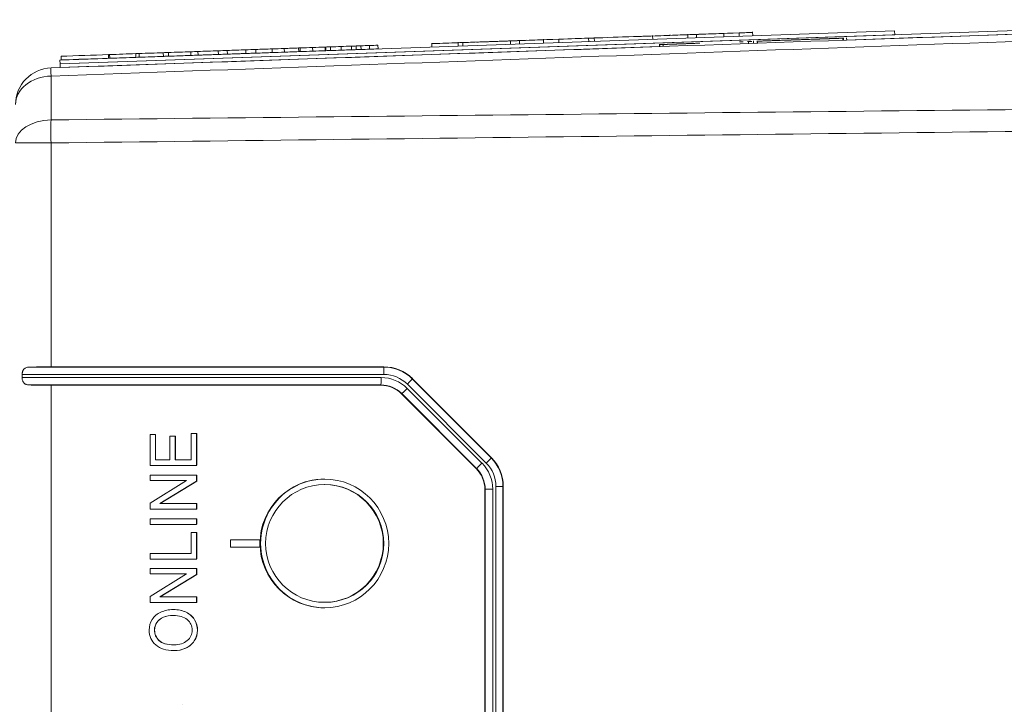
# Model space of a CAD drawing. Header units: millimetres. Extents: x 4 to 836, y 5 to 589.
# Tile 34 of 96: x 467 to 494, y 209 to 228. Entities that reach past the tile are written whole.
import ezdxf

# ---------------------------------------------------------------- set-up
doc = ezdxf.new("R2010")
doc.units = ezdxf.units.MM
doc.layers.add('1', color=7, linetype='Continuous', true_color=0xffffff)
doc.styles.add('ideas_simplex', font='simplex.shx')
doc.dimstyles.get("Standard").update_dxf_attribs({"dimtxt": 0.18, "dimasz": 0.18, "dimexe": 0.18, "dimexo": 0.0625, "dimgap": 0.09, "dimtad": 0, "dimtih": 1, "dimtoh": 1, "dimdec": 4, "dimzin": 0, "dimdsep": 46, "dimtxsty": 'Standard', "dimcen": 0.09, "dimadec": 0, "dimazin": 0, "dimtfac": 1, "dimtdec": 4, "dimtofl": 0, "dimtmove": 0, "dimatfit": 3, "dimfxl": 1, "dimtolj": 1, "dimtzin": 0, "dimarcsym": 0})

# ---------------------------------------------------------------- blocks, each defined once
blk = doc.blocks.new('_U12')
at = {"layer": '1', "color": 87, "lineweight": 25}
for p, q in [((475.824181, 252.235776), (474.324181, 252.235776)), ((474.324181, 252.235776), (474.324181, 246.610776)), ((491.499181, 252.235776), (489.999181, 252.235776)), ((491.499181, 246.610776), (491.499181, 252.235776)), ((474.324181, 246.610776), (475.824181, 246.610776)), ((489.999181, 246.610776), (491.499181, 246.610776))]:
    blk.add_line(p, q, dxfattribs=at)
at = {"layer": '1', "color": 152, "lineweight": 13}
for p, q in [((460.261681, 211.505238), (460.261681, 247.110776)), ((505.561681, 229.633818), (505.561681, 247.110776))]:
    blk.add_line(p, q, dxfattribs=at)
at = {"layer": '1', "color": 27, "lineweight": 13}
blk.add_line((505.561681, 245.110776), (460.261681, 245.110776), dxfattribs=at)
at = {"layer": '1', "color": 27, "lineweight": 18}
for points in [[(460.261681, 245.110776), (463.261679, 245.639757), (463.261683, 244.581795)], [(505.561681, 245.110776), (502.561683, 244.581795), (502.561679, 245.639757)]]:
    blk.add_solid(points, dxfattribs=at)
at = {"layer": '1', "color": 87, "linetype": 'Continuous', "lineweight": 25, "char_height": 3, "attachment_point": 7, "line_spacing_factor": 1.204819, "style": 'ideas_simplex'}
for s, insert in [('\\W1.2097;45,3', (477.280681, 254.370776)), ('\\W1.1692;1.783', (475.795681, 247.058276))]:
    blk.add_mtext(s, dxfattribs=dict(at, insert=insert))

msp = doc.modelspace()

# ---------------------------------------------------------------- linework, layer by layer
at = {"layer": '1', "color": 7, "linetype": 'Continuous', "lineweight": 18}
for p, q in [((491.156, 227.255), (468.47, 226.462)), ((491.159, 227.155), (491.156, 227.255)), ((491.159, 227.155), (468.473, 226.362)), ((487.183, 226.97), (487.183, 226.98)), ((487.319, 226.985), (487.322, 226.92)), ((487.424, 226.988), (487.427, 226.924)), ((488.778, 227.036), (488.778, 227.036)), ((489.749, 227.005), (489.746, 227.069)), ((489.769, 227.005), (489.767, 227.07)), ((489.854, 227.008), (489.852, 227.073)), ((484.766, 226.896), (484.768, 226.831)), ((484.77, 226.896), (484.772, 226.831)), ((484.861, 226.899), (484.863, 226.834)), ((484.881, 226.9), (484.881, 226.9)), ((468.473, 226.362), (468.47, 226.462)), ((472.184, 215.181), (470.918, 215.181)), ((470.918, 215.181), (470.918, 215.033)), ((472.184, 215.181), (472.187, 215.181)), ((472.184, 215.023), (472.184, 215.181)), ((472.187, 215.023), (472.187, 215.181)), ((470.918, 215.033), (471.912, 215.033)), ((471.912, 215.033), (470.918, 214.42)), ((471.189, 214.41), (472.184, 215.023)), ((471.193, 214.41), (472.187, 215.023)), ((472.184, 215.023), (472.187, 215.023)), ((470.918, 214.42), (470.918, 214.262)), ((472.184, 214.41), (471.189, 214.41)), ((472.184, 214.41), (472.187, 214.41)), ((472.184, 214.262), (472.184, 214.41)), ((472.187, 214.262), (472.187, 214.41)), ((470.918, 214.262), (472.184, 214.262)), ((472.184, 214.262), (472.187, 214.262)), ((473.904, 213.426), (473.105, 213.426)), ((473.105, 213.426), (473.105, 213.226)), ((473.904, 213.426), (473.908, 213.426)), ((473.904, 213.226), (473.904, 213.426)), ((473.908, 213.226), (473.908, 213.426)), ((471.665, 213.052), (471.668, 213.052)), ((473.105, 213.226), (473.904, 213.226)), ((473.904, 213.226), (473.908, 213.226)), ((472.184, 212.898), (472.184, 212.906)), ((472.184, 212.898), (472.187, 212.898)), ((470.918, 212.645), (472.184, 212.645)), ((470.918, 212.497), (470.918, 212.645)), ((471.912, 212.497), (470.918, 212.497)), ((470.918, 211.884), (471.911, 212.496)), ((472.184, 212.645), (472.187, 212.645)), ((472.184, 212.645), (472.184, 212.486)), ((472.187, 212.645), (472.187, 212.486)), ((472.184, 212.486), (471.189, 211.873)), ((472.187, 212.486), (471.193, 211.873)), ((472.184, 212.486), (472.187, 212.486)), ((470.918, 211.725), (470.918, 211.884)), ((470.918, 211.725), (470.922, 211.725)), ((472.184, 211.725), (470.918, 211.725)), ((471.189, 211.873), (472.184, 211.873)), ((472.184, 211.873), (472.187, 211.873)), ((472.184, 211.873), (472.184, 211.725)), ((472.184, 211.725), (472.187, 211.725)), ((472.184, 211.725), (472.187, 211.725)), ((472.187, 211.873), (472.187, 211.725)), ((471.556, 211.528), (471.552, 211.528)), ((471.103, 211.18), (471.107, 211.18)), ((472.119, 210.676), (472.122, 210.676)), ((471.567, 210.412), (471.571, 210.412)), ((471.814, 208.953), (471.81, 208.953))]:
    msp.add_line(p, q, dxfattribs=at)
at = {"layer": '1', "color": 18, "linetype": 'Continuous', "lineweight": 18}
for p, q in [((498.958, 227.426), (468.477, 226.362)), ((498.962, 227.326), (489.854, 227.008)), ((484.768, 226.831), (468.48, 226.262)), ((468.477, 226.362), (468.48, 226.262))]:
    msp.add_line(p, q, dxfattribs=at)
at = {"layer": '1', "color": 5, "linetype": 'Continuous', "lineweight": 18}
for p, q in [((487.3, 227.12), (487.296, 227.228)), ((479.292, 226.948), (479.296, 226.84)), ((480.72, 226.89), (480.716, 226.998)), ((481.616, 226.922), (481.613, 227.029)), ((482.028, 227.031), (482.031, 226.936)), ((482.838, 227.072), (482.842, 226.964)), ((482.997, 226.97), (482.993, 227.078)), ((484.584, 227.025), (484.58, 227.133)), ((485.049, 227.149), (485.049, 227.137)), ((485.536, 227.058), (485.532, 227.166)), ((485.621, 227.169), (485.621, 227.157)), ((485.768, 227.162), (485.771, 227.067)), ((486.515, 227.093), (486.511, 227.2)), ((478.577, 226.923), (478.58, 226.815))]:
    msp.add_line(p, q, dxfattribs=at)
at = {"layer": '1', "color": 5, "linetype": 'Continuous', "lineweight": 13}
for p, q in [((480.965, 226.899), (480.962, 226.994)), ((486.928, 227.203), (486.932, 227.107)), ((479.42, 226.94), (479.423, 226.845))]:
    msp.add_line(p, q, dxfattribs=at)
at = {"layer": '1', "color": 163, "linetype": 'Continuous', "lineweight": 18}
for p, q in [((472.028, 226.591), (472.025, 226.691)), ((472.223, 226.598), (472.22, 226.698)), ((472.775, 226.617), (472.772, 226.717)), ((473.023, 226.626), (473.019, 226.726)), ((473.521, 226.643), (473.518, 226.743)), ((473.797, 226.653), (473.794, 226.753)), ((474.242, 226.669), (474.238, 226.769)), ((474.569, 226.68), (474.566, 226.78)), ((474.961, 226.694), (474.957, 226.794)), ((475.003, 226.695), (474.999, 226.795)), ((475.341, 226.707), (475.338, 226.807)), ((475.68, 226.719), (475.676, 226.819)), ((475.7, 226.72), (475.696, 226.819)), ((475.828, 226.724), (475.824, 226.824)), ((476.113, 226.734), (476.11, 226.834)), ((476.398, 226.744), (476.395, 226.844)), ((476.525, 226.748), (476.522, 226.848)), ((476.653, 226.753), (476.649, 226.853)), ((476.885, 226.761), (476.882, 226.861)), ((477.117, 226.769), (477.114, 226.869)), ((468.504, 226.468), (468.5, 226.568)), ((469.789, 226.513), (469.786, 226.613)), ((469.824, 226.514), (469.821, 226.614)), ((470.536, 226.539), (470.532, 226.639)), ((470.624, 226.542), (470.62, 226.642)), ((471.282, 226.565), (471.279, 226.665)), ((471.423, 226.57), (471.42, 226.67))]:
    msp.add_line(p, q, dxfattribs=at)
at = {"layer": '1', "color": 252, "linetype": 'Continuous', "lineweight": 13}
for p, q in [((468.227, 226.031), (468.227, 224.839)), ((467.262, 224.211), (468.227, 224.211)), ((468.227, 224.211), (468.227, 218.126)), ((467.625, 218.119), (477.27, 218.119)), ((477.27, 218.119), (477.273, 218.126)), ((477.277, 217.919), (467.441, 217.919)), ((467.441, 217.833), (477.2, 217.833)), ((477.193, 217.634), (467.625, 217.634)), ((468.227, 217.626), (468.227, 183.026)), ((477.19, 217.626), (477.193, 217.634)), ((480.057, 215.511), (477.913, 217.656)), ((478.05, 217.804), (478.047, 217.797)), ((478.047, 217.797), (480.191, 215.652)), ((477.759, 217.399), (477.756, 217.392)), ((479.793, 215.364), (477.759, 217.399)), ((477.907, 217.54), (479.941, 215.505)), ((480.191, 215.652), (480.198, 215.655)), ((479.786, 215.361), (479.793, 215.364)), ((480.027, 214.798), (480.02, 214.795)), ((480.027, 214.798), (480.234, 214.798)), ((480.027, 185.855), (480.027, 214.798)), ((480.234, 214.798), (480.234, 185.855)), ((480.512, 214.876), (480.32, 214.876)), ((480.32, 185.777), (480.32, 214.876)), ((480.52, 214.879), (480.512, 214.876)), ((480.512, 214.876), (480.512, 185.777))]:
    msp.add_line(p, q, dxfattribs=at)
at = {"layer": '1', "color": 252, "linetype": 'Continuous', "lineweight": 18}
for p, q in [((468.227, 218.126), (477.273, 218.126)), ((467.441, 217.919), (467.441, 217.833)), ((477.19, 217.626), (468.227, 217.626)), ((478.05, 217.804), (480.198, 215.655)), ((479.786, 215.361), (477.756, 217.392)), ((480.02, 185.858), (480.02, 214.795)), ((480.52, 214.879), (480.52, 185.774))]:
    msp.add_line(p, q, dxfattribs=at)
at = {"layer": '1', "color": 7, "linetype": 'Continuous', "lineweight": 13}
for p, q in [((471.455, 216.244), (471.458, 216.244)), ((471.897, 211.456), (471.9, 211.456)), ((471.282, 211.321), (471.285, 211.321)), ((472.127, 211.254), (472.131, 211.254)), ((471.162, 210.689), (471.166, 210.689)), ((471.883, 210.479), (471.887, 210.479))]:
    msp.add_line(p, q, dxfattribs=at)
at = {"layer": '1', "color": 30, "linetype": 'Continuous', "lineweight": 18}
for p, q in [((475.674, 214.926), (475.66, 214.926)), ((475.66, 211.726), (475.674, 211.726))]:
    msp.add_line(p, q, dxfattribs=at)
at = {"layer": '1', "color": 252, "linetype": 'Continuous', "lineweight": 18}
msp.add_arc((468.262, 225.254), 1, 92, 180, dxfattribs=at)
at = {"layer": '1', "color": 252, "linetype": 'Continuous', "lineweight": 13}
for centre, major_axis, ratio, start_param, end_param in [((468.262, 225.254), (0.035, -0.999), 0.012336, 3.141593, 3.820718), ((468.262, 225.254), (-1, 0), 0.777852, 4.747296, 6.283185), ((468.262, 224.211), (-1, 0), 0.628448, 4.747296, 6.283185), ((468.262, 224.211), (0.012, -1), 0.034897, 4.032833, 4.711958), ((477.27, 217.919), (0, -0.2), 0.034899, 1.570796, 3.106665), ((477.268, 217.019), (0.806, 0.751), 0.998678, 0.034822, 0.819663), ((477.275, 217.019), (0.638, 0.637), 0.998277, 0.000215, 0.785056), ((477.193, 217.833), (0, 0.2), 0.034899, 3.176521, 4.712389), ((477.194, 216.833), (0.2, -0.775), 0.998415, 2.103857, 2.889412), ((477.201, 216.833), (0.303, -0.954), 0.998763, 2.04841, 2.833965), ((477.906, 217.656), (-0.141, -0.141), 0.024678, 1.595484, 3.106673), ((477.9, 217.54), (0.141, 0.141), 0.024678, 3.17651, 4.737077), ((479.934, 215.505), (0.141, 0.141), 0.024678, 3.17651, 4.737077), ((479.235, 214.798), (0, 1), 0.999286, 4.712389, 5.497839), ((480.05, 215.511), (-0.141, -0.141), 0.024678, 1.595484, 3.106673), ((479.418, 214.875), (0.87, 0.236), 0.998004, 6.019031, 6.802759), ((479.411, 214.875), (1.066, 0.277), 0.998491, 6.029837, 6.813565), ((479.228, 214.798), (0.065, 0.797), 0.999224, 4.793993, 5.579443)]:
    msp.add_ellipse(centre, major_axis=major_axis, ratio=ratio, start_param=start_param, end_param=end_param, dxfattribs=at)
at = {"layer": '1', "color": 252, "linetype": 'Continuous', "lineweight": 18}
for centre, major_axis, ratio, start_param, end_param in [((468.262, 218.091), (1, -0.001), 0.034921, 1.605746, 2.260398), ((477.271, 217.026), (0.779, 0.779), 0.998277, 0.000215, 0.785056), ((468.262, 217.661), (1, 0.001), 0.034921, 4.022787, 4.67744), ((477.191, 216.826), (0.243, -0.763), 0.998763, 2.04841, 2.833965), ((479.418, 214.878), (1.064, 0.288), 0.998004, 6.019031, 6.802759), ((479.221, 214.795), (0, 0.8), 0.999286, 4.712389, 5.497839), ((475.674, 213.326), (0, 1.75), 0.999391, 0, 3.141593)]:
    msp.add_ellipse(centre, major_axis=major_axis, ratio=ratio, start_param=start_param, end_param=end_param, dxfattribs=at)
msp.add_ellipse((475.657, 213.326), major_axis=(0, -1.75), ratio=0.999391, dxfattribs=at)
at = {"layer": '1', "color": 30, "linetype": 'Continuous', "lineweight": 18}
msp.add_ellipse((475.66, 213.326), major_axis=(0, 1.6), ratio=0.999391, dxfattribs=at)
msp.add_ellipse((475.674, 213.326), major_axis=(0, 1.6), ratio=0.999391, start_param=3.141647, end_param=6.283142, dxfattribs=at)
at = {"layer": '1', "color": 252, "linetype": 'Continuous', "lineweight": 18}
msp.add_open_spline([(468.227, 226.253), (478.472, 226.611), (488.717, 226.969), (498.962, 227.326)], degree=3, dxfattribs=at)
at = {"layer": '1', "color": 252, "linetype": 'Continuous', "lineweight": 13}
for points in [[(498.962, 227.134), (488.717, 226.768), (478.472, 226.4), (468.227, 226.031)], [(468.227, 224.839), (478.472, 224.952), (488.717, 225.06), (498.962, 225.165)], [(498.962, 224.576), (488.717, 224.459), (478.472, 224.338), (468.227, 224.211)]]:
    msp.add_open_spline(points, degree=3, dxfattribs=at)
at = {"layer": '1', "color": 5, "linetype": 'Continuous', "lineweight": 18}
for points, knots in [([(480.716, 226.986), (480.716, 226.986), (480.699, 226.985), (480.667, 226.984), (480.32, 226.972), (479.973, 226.96), (479.626, 226.948), (479.56, 226.945), (479.486, 226.943), (479.42, 226.94)], [0, 0, 0, 0, 0.062897, 0.062897, 0.062897, 0.871343, 0.871343, 0.871343, 1, 1, 1, 1]), ([(480.664, 226.984), (480.676, 226.984), (480.692, 226.985), (480.711, 226.985), (481.274, 227.005), (481.287, 227.006), (480.53, 226.979), (480.219, 226.968), (479.849, 226.955), (479.831, 226.955), (479.811, 226.954), (479.79, 226.953)], [0, 0, 0, 0, 0.019557, 0.019557, 0.019557, 0.495743, 0.495743, 0.971736, 0.971736, 0.971736, 1, 1, 1, 1]), ([(482.028, 227.031), (481.597, 227.016), (481.167, 227.001), (480.737, 226.986), (480.645, 226.983), (480.632, 226.983), (480.706, 226.985), (480.745, 226.987), (480.784, 226.988), (480.823, 226.989), (480.873, 226.991), (480.927, 226.993), (480.987, 226.995)], [0, 0, 0, 0, 0.709143, 0.709143, 0.709143, 0.830335, 0.830335, 0.830335, 0.910543, 0.910543, 0.910543, 1, 1, 1, 1]), ([(480.962, 226.994), (480.887, 226.992), (480.818, 226.989), (480.758, 226.987), (480.739, 226.986), (480.721, 226.986), (480.703, 226.985)], [0, 0, 0, 0, 0.746399, 0.746399, 0.746399, 1, 1, 1, 1]), ([(482.993, 227.065), (482.994, 227.065), (482.934, 227.063), (482.592, 227.051), (482.386, 227.044), (482.028, 227.031)], [0, 0, 0, 0, 0.349165, 0.349165, 1, 1, 1, 1]), ([(484.581, 227.121), (484.581, 227.121), (484.517, 227.118), (484.39, 227.114), (484.34, 227.112), (484.289, 227.11), (484.238, 227.109), (483.803, 227.093), (483.475, 227.082), (482.775, 227.058), (482.777, 227.058), (482.986, 227.065)], [0, 0, 0, 0, 0.135192, 0.135192, 0.135192, 0.20655, 0.20655, 0.20655, 0.657027, 0.657027, 1, 1, 1, 1]), ([(485.532, 227.154), (485.531, 227.154), (485.487, 227.152), (485.216, 227.143), (485.045, 227.137), (484.799, 227.128), (484.403, 227.114), (484.007, 227.101), (483.61, 227.087), (483.57, 227.085), (483.549, 227.085), (483.549, 227.085)], [0, 0, 0, 0, 0.123947, 0.123947, 0.380101, 0.380101, 0.380101, 0.951796, 0.951796, 0.951796, 1, 1, 1, 1]), ([(486.928, 227.203), (486.509, 227.188), (486.091, 227.173), (485.672, 227.159), (485.605, 227.156), (485.605, 227.156), (485.671, 227.159), (485.708, 227.16), (485.746, 227.161), (485.784, 227.163), (485.85, 227.165), (485.924, 227.167), (485.99, 227.17)], [0, 0, 0, 0, 0.737359, 0.737359, 0.737359, 0.835462, 0.835462, 0.835462, 0.901998, 0.901998, 0.901998, 1, 1, 1, 1]), ([(486.511, 227.188), (486.51, 227.188), (486.464, 227.186), (486.193, 227.177), (486.031, 227.171), (485.768, 227.162)], [0, 0, 0, 0, 0.327646, 0.327646, 1, 1, 1, 1]), ([(487.297, 227.215), (487.297, 227.215), (487.28, 227.215), (487.247, 227.214), (487.21, 227.212), (487.172, 227.211), (487.135, 227.21), (487.069, 227.207), (486.995, 227.205), (486.928, 227.203)], [0, 0, 0, 0, 0.227884, 0.227884, 0.227884, 0.539989, 0.539989, 0.539989, 1, 1, 1, 1]), ([(479.292, 226.936), (479.071, 226.928), (478.849, 226.92), (478.627, 226.913), (478.594, 226.912), (478.578, 226.911), (478.577, 226.911)], [0, 0, 0, 0, 0.88968, 0.88968, 0.88968, 1, 1, 1, 1]), ([(479.42, 226.94), (479.394, 226.939), (479.368, 226.939), (479.342, 226.938), (479.308, 226.936), (479.291, 226.936), (479.292, 226.936)], [0, 0, 0, 0, 0.472253, 0.472253, 0.472253, 1, 1, 1, 1])]:
    msp.add_open_spline(points, degree=3, knots=knots, dxfattribs=at)
for points in [[(481.613, 227.017), (481.612, 227.017), (481.392, 227.009), (480.962, 226.994)], [(485.078, 227.138), (485.049, 227.137), (485.021, 227.136), (484.992, 227.135)], [(485.768, 227.162), (485.689, 227.159), (485.611, 227.157), (485.532, 227.154)]]:
    msp.add_open_spline(points, degree=3, dxfattribs=at)
at = {"layer": '1', "color": 7, "linetype": 'Continuous', "lineweight": 18}
for points, degree in [([(487.041, 226.965), (487.029, 226.964), (487.017, 226.964), (487.005, 226.964), (486.993, 226.963), (486.981, 226.963), (486.969, 226.962), (486.957, 226.962), (486.945, 226.961)], 8), ([(487.185, 226.915), (487.184, 226.942), (487.183, 226.97)], 2), ([(487.424, 226.978), (487.426, 226.924)], 1), ([(488.479, 227.015), (488.461, 227.014), (488.442, 227.014), (488.423, 227.013), (488.404, 227.012), (488.385, 227.012), (488.365, 227.011), (488.345, 227.01), (488.325, 227.01)], 8), ([(489.192, 227.04), (489.519, 227.051), (489.7, 227.058), (489.746, 227.059)], 3), ([(489.258, 227.042), (489.576, 227.053), (489.706, 227.058), (489.745, 227.059)], 3), ([(484.863, 226.889), (484.864, 226.861), (484.865, 226.834)], 2), ([(472.184, 215.455), (472.187, 215.455)], 1), ([(472.184, 215.444), (472.184, 215.444), (472.184, 215.448), (472.184, 215.455)], 3), ([(472.187, 215.444), (472.184, 215.444)], 1), ([(470.918, 213.991), (470.918, 213.991), (471.318, 213.991), (471.668, 213.991)], 3), ([(472.184, 213.849), (472.187, 213.849)], 1), ([(472.184, 213.849), (472.184, 213.842), (472.184, 213.837), (472.184, 213.837)], 3), ([(472.121, 213.627), (472.118, 213.627)], 1), ([(472.184, 212.906), (472.187, 212.906)], 1), ([(472.187, 212.898), (472.184, 212.898)], 1), ([(470.979, 211.262), (471.035, 211.349), (471.113, 211.415), (471.213, 211.46)], 3), ([(471.557, 211.528), (471.685, 211.528), (471.8, 211.504), (471.9, 211.456)], 3), ([(471.897, 211.456), (471.998, 211.409), (472.075, 211.341), (472.127, 211.254)], 3), ([(471.9, 211.456), (472.002, 211.409), (472.078, 211.341), (472.131, 211.254)], 3), ([(471.282, 211.321), (471.205, 211.289), (471.145, 211.242), (471.103, 211.18)], 3), ([(471.285, 211.321), (471.208, 211.289), (471.149, 211.242), (471.107, 211.18)], 3), ([(471.555, 211.369), (471.452, 211.369), (471.362, 211.353), (471.285, 211.321)], 3), ([(471.162, 210.689), (471.243, 210.611), (471.379, 210.571), (471.57, 210.571)], 3), ([(471.166, 210.689), (471.247, 210.611), (471.383, 210.571), (471.573, 210.571)], 3), ([(471.57, 210.571), (471.722, 210.571), (471.842, 210.609), (471.93, 210.685)], 3), ([(472.119, 210.676), (472.061, 210.589), (471.983, 210.524), (471.883, 210.479)], 3), ([(472.122, 210.676), (472.065, 210.589), (471.986, 210.524), (471.887, 210.479)], 3), ([(471.567, 210.412), (471.357, 210.412), (471.193, 210.464), (471.074, 210.568)], 3), ([(471.883, 210.479), (471.784, 210.434), (471.678, 210.412), (471.567, 210.412)], 3), ([(471.887, 210.479), (471.787, 210.434), (471.682, 210.412), (471.571, 210.412)], 3)]:
    msp.add_open_spline(points, degree=degree, dxfattribs=at)
for points, degree, knots in [([(487.183, 226.97), (487.183, 226.97), (487.183, 226.97), (487.183, 226.97), (487.183, 226.97), (487.183, 226.97), (487.179, 226.97), (487.17, 226.969), (487.161, 226.969), (487.158, 226.969)], 6, [0, 0, 0, 0, 0, 0, 0, 0.274334, 0.555513, 0.836692, 1, 1, 1, 1, 1, 1, 1]), ([(487.272, 226.973), (487.271, 226.973), (487.26, 226.972), (487.249, 226.972), (487.238, 226.972), (487.226, 226.971), (487.215, 226.971), (487.204, 226.971), (487.193, 226.97), (487.183, 226.97)], 8, [0, 0, 0, 0, 0, 0, 0, 0, 0, 0.104988, 1, 1, 1, 1, 1, 1, 1, 1, 1]), ([(487.425, 226.978), (487.425, 226.978), (487.424, 226.978), (487.424, 226.978), (487.424, 226.978), (487.424, 226.978), (487.424, 226.978), (487.424, 226.978), (487.436, 226.979), (487.445, 226.979)], 5, [0, 0, 0, 0, 0, 0, 0.113758, 0.335318, 0.556879, 0.778439, 1, 1, 1, 1, 1, 1]), ([(489.747, 227.059), (489.747, 227.059), (489.746, 227.059), (489.746, 227.059), (489.745, 227.059), (489.742, 227.059), (489.723, 227.058), (489.669, 227.057), (489.553, 227.053), (489.406, 227.047), (489.249, 227.042), (489.07, 227.036), (488.883, 227.029), (488.662, 227.021), (488.314, 227.009), (488.016, 226.999), (487.785, 226.991), (487.613, 226.985), (487.514, 226.981), (487.443, 226.979), (487.429, 226.978), (487.426, 226.978), (487.425, 226.978), (487.425, 226.978), (487.425, 226.978)], 6, [0, 0, 0, 0, 0, 0, 0, 0.053394, 0.106788, 0.160182, 0.213576, 0.26697, 0.320364, 0.373758, 0.427151, 0.480545, 0.533939, 0.587333, 0.640727, 0.694121, 0.747515, 0.800909, 0.854303, 0.907697, 0.961091, 1, 1, 1, 1, 1, 1, 1]), ([(489.749, 227.059), (489.747, 227.059), (489.741, 227.059), (489.726, 227.059), (489.69, 227.057), (489.622, 227.055), (489.519, 227.051), (489.421, 227.048), (489.308, 227.044), (489.19, 227.04), (489.103, 227.037), (489.065, 227.035)], 8, [0, 0, 0, 0, 0, 0, 0, 0, 0, 0.183305, 0.487815, 0.792324, 1, 1, 1, 1, 1, 1, 1, 1, 1]), ([(489.627, 227.055), (489.594, 227.054), (489.526, 227.052), (489.432, 227.048), (489.31, 227.044), (489.165, 227.039), (489.103, 227.037)], 5, [0, 0, 0, 0, 0, 0, 0.591172, 1, 1, 1, 1, 1, 1]), ([(485.861, 226.924), (485.84, 226.923), (485.744, 226.92), (485.586, 226.914), (485.396, 226.907), (485.231, 226.902), (485.169, 226.899), (485.021, 226.894), (484.882, 226.889), (484.81, 226.887), (484.781, 226.886), (484.772, 226.886), (484.77, 226.886), (484.77, 226.886)], 8, [0, 0, 0, 0, 0, 0, 0, 0, 0, 0.054864, 0.264193, 0.473522, 0.68285, 0.892179, 1, 1, 1, 1, 1, 1, 1, 1, 1]), ([(471.012, 216.288), (470.969, 216.288), (470.918, 216.288), (470.918, 216.288), (470.918, 216.288), (470.918, 215.444), (470.918, 215.444), (470.918, 215.444), (472.184, 215.444), (472.184, 215.444)], 3, [0, 0, 0, 0, 0.226408, 0.226408, 0.226408, 0.613204, 0.613204, 0.613204, 1, 1, 1, 1]), ([(471.607, 215.598), (471.607, 215.598), (471.607, 215.598), (471.607, 215.598), (471.607, 215.598), (471.607, 216.244), (471.607, 216.244), (471.607, 216.244), (471.606, 216.244), (471.604, 216.244)], 3, [0, 0, 0, 0, 0.014151, 0.014151, 0.014151, 0.919794, 0.919794, 0.919794, 1, 1, 1, 1]), ([(472.118, 216.315), (472.078, 216.315), (472.034, 216.315), (472.034, 216.315), (472.034, 216.315), (472.034, 215.598), (472.034, 215.598), (472.034, 215.598), (471.965, 215.598), (471.882, 215.598)], 3, [0, 0, 0, 0, 0.277711, 0.277711, 0.277711, 0.793033, 0.793033, 0.793033, 1, 1, 1, 1]), ([(472.187, 215.455), (472.187, 215.553), (472.187, 216.315), (472.187, 216.315), (472.187, 216.315), (472.155, 216.315), (472.121, 216.315)], 3, [0, 0, 0, 0, 0.669778, 0.669778, 0.669778, 1, 1, 1, 1]), ([(472.184, 213.837), (472.184, 213.837), (470.918, 213.837), (470.918, 213.837), (470.918, 213.837), (470.918, 213.991), (470.918, 213.991)], 3, [0, 0, 0, 0, 0.5, 0.5, 0.5, 1, 1, 1, 1]), ([(472.183, 213.991), (472.186, 213.991), (472.187, 213.991), (472.187, 213.991), (472.187, 213.991), (472.187, 213.886), (472.187, 213.849)], 3, [0, 0, 0, 0, 0.039756, 0.039756, 0.039756, 1, 1, 1, 1]), ([(472.118, 213.627), (472.078, 213.627), (472.034, 213.627), (472.034, 213.627), (472.034, 213.627), (472.034, 213.052), (472.034, 213.052)], 3, [0, 0, 0, 0, 0.350208, 0.350208, 0.350208, 1, 1, 1, 1]), ([(472.187, 212.906), (472.187, 212.989), (472.187, 213.627), (472.187, 213.627), (472.187, 213.627), (472.155, 213.627), (472.121, 213.627)], 3, [0, 0, 0, 0, 0.6698, 0.6698, 0.6698, 1, 1, 1, 1]), ([(472.034, 213.052), (472.034, 213.052), (470.918, 213.052), (470.918, 213.052), (470.918, 213.052), (470.918, 212.898), (470.918, 212.898), (470.918, 212.898), (472.184, 212.898), (472.184, 212.898)], 3, [0, 0, 0, 0, 0.333333, 0.333333, 0.333333, 0.666667, 0.666667, 0.666667, 1, 1, 1, 1]), ([(471.213, 211.46), (471.313, 211.505), (471.426, 211.528), (471.552, 211.528), (471.681, 211.528), (471.796, 211.504), (471.897, 211.456)], 3, [0, 0, 0, 0, 0.5, 0.5, 0.5, 1, 1, 1, 1]), ([(471.074, 210.568), (470.955, 210.672), (470.896, 210.806), (470.896, 210.971), (470.896, 211.079), (470.924, 211.176), (470.979, 211.262)], 3, [0, 0, 0, 0, 0.5, 0.5, 0.5, 1, 1, 1, 1]), ([(471.103, 211.18), (471.061, 211.118), (471.04, 211.049), (471.04, 210.972), (471.04, 210.862), (471.08, 210.768), (471.162, 210.689)], 3, [0, 0, 0, 0, 0.5, 0.5, 0.5, 1, 1, 1, 1]), ([(471.107, 211.18), (471.064, 211.118), (471.043, 211.049), (471.043, 210.972), (471.043, 210.862), (471.084, 210.768), (471.166, 210.689)], 3, [0, 0, 0, 0, 0.5, 0.5, 0.5, 1, 1, 1, 1]), ([(471.929, 211.256), (471.84, 211.331), (471.714, 211.369), (471.551, 211.369), (471.449, 211.369), (471.359, 211.353), (471.282, 211.321)], 3, [0, 0, 0, 0, 0.5, 0.5, 0.5, 1, 1, 1, 1]), ([(471.93, 210.685), (472.018, 210.76), (472.062, 210.855), (472.062, 210.969), (472.062, 211.086), (472.018, 211.181), (471.929, 211.256)], 3, [0, 0, 0, 0, 0.5, 0.5, 0.5, 1, 1, 1, 1]), ([(472.127, 211.254), (472.179, 211.166), (472.205, 211.071), (472.205, 210.97), (472.205, 210.86), (472.176, 210.762), (472.119, 210.676)], 3, [0, 0, 0, 0, 0.5, 0.5, 0.5, 1, 1, 1, 1]), ([(472.131, 211.254), (472.183, 211.166), (472.209, 211.071), (472.209, 210.97), (472.209, 210.86), (472.18, 210.762), (472.122, 210.676)], 3, [0, 0, 0, 0, 0.5, 0.5, 0.5, 1, 1, 1, 1])]:
    msp.add_open_spline(points, degree=degree, knots=knots, dxfattribs=at)
at = {"layer": '1', "color": 163, "linetype": 'Continuous', "lineweight": 18}
for points in [[(472.025, 226.691), (471.823, 226.684), (471.622, 226.677), (471.42, 226.67)], [(472.22, 226.698), (472.155, 226.696), (472.09, 226.694), (472.025, 226.691)], [(472.772, 226.717), (472.588, 226.711), (472.404, 226.704), (472.22, 226.698)], [(473.019, 226.726), (472.937, 226.723), (472.854, 226.72), (472.772, 226.717)], [(473.518, 226.743), (473.352, 226.738), (473.185, 226.732), (473.019, 226.726)], [(473.794, 226.753), (473.702, 226.75), (473.61, 226.747), (473.518, 226.743)], [(474.238, 226.769), (474.09, 226.763), (473.942, 226.758), (473.794, 226.753)], [(474.566, 226.78), (474.457, 226.776), (474.348, 226.772), (474.238, 226.769)], [(474.957, 226.794), (474.827, 226.789), (474.696, 226.785), (474.566, 226.78)], [(474.961, 226.694), (474.83, 226.689), (474.7, 226.685), (474.569, 226.68)], [(474.999, 226.795), (474.985, 226.795), (474.971, 226.794), (474.957, 226.794)], [(475.003, 226.695), (474.989, 226.695), (474.975, 226.694), (474.961, 226.694)], [(475.338, 226.807), (475.225, 226.803), (475.112, 226.799), (474.999, 226.795)], [(475.341, 226.707), (475.228, 226.703), (475.116, 226.699), (475.003, 226.695)], [(475.676, 226.819), (475.563, 226.815), (475.45, 226.811), (475.338, 226.807)], [(475.68, 226.719), (475.567, 226.715), (475.454, 226.711), (475.341, 226.707)], [(475.696, 226.819), (475.689, 226.819), (475.683, 226.819), (475.676, 226.819)], [(475.7, 226.72), (475.693, 226.719), (475.686, 226.719), (475.68, 226.719)], [(475.824, 226.824), (475.781, 226.822), (475.739, 226.821), (475.696, 226.819)], [(475.828, 226.724), (475.785, 226.722), (475.742, 226.721), (475.7, 226.72)], [(476.11, 226.834), (476.015, 226.831), (475.919, 226.827), (475.824, 226.824)], [(476.113, 226.734), (476.018, 226.731), (475.923, 226.727), (475.828, 226.724)], [(476.395, 226.844), (476.3, 226.841), (476.205, 226.837), (476.11, 226.834)], [(476.398, 226.744), (476.303, 226.741), (476.208, 226.737), (476.113, 226.734)], [(476.522, 226.848), (476.479, 226.847), (476.437, 226.845), (476.395, 226.844)], [(476.525, 226.748), (476.483, 226.747), (476.441, 226.745), (476.398, 226.744)], [(476.649, 226.853), (476.607, 226.851), (476.564, 226.85), (476.522, 226.848)], [(476.653, 226.753), (476.61, 226.751), (476.568, 226.75), (476.525, 226.748)], [(476.882, 226.861), (476.804, 226.858), (476.727, 226.855), (476.649, 226.853)], [(476.885, 226.761), (476.808, 226.758), (476.73, 226.755), (476.653, 226.753)], [(477.114, 226.869), (477.036, 226.866), (476.959, 226.864), (476.882, 226.861)], [(477.117, 226.769), (477.04, 226.766), (476.963, 226.764), (476.885, 226.761)], [(469.786, 226.613), (469.357, 226.598), (468.929, 226.583), (468.5, 226.568)], [(469.789, 226.513), (469.361, 226.498), (468.932, 226.483), (468.504, 226.468)], [(469.821, 226.614), (469.809, 226.614), (469.798, 226.613), (469.786, 226.613)], [(469.824, 226.514), (469.813, 226.514), (469.801, 226.514), (469.789, 226.513)], [(470.532, 226.639), (470.295, 226.631), (470.058, 226.623), (469.821, 226.614)], [(470.536, 226.539), (470.299, 226.531), (470.062, 226.523), (469.824, 226.514)], [(470.62, 226.642), (470.591, 226.641), (470.562, 226.64), (470.532, 226.639)], [(470.624, 226.542), (470.595, 226.541), (470.565, 226.54), (470.536, 226.539)], [(471.279, 226.665), (471.059, 226.658), (470.84, 226.65), (470.62, 226.642)], [(471.282, 226.565), (471.063, 226.558), (470.843, 226.55), (470.624, 226.542)], [(471.42, 226.67), (471.373, 226.668), (471.326, 226.667), (471.279, 226.665)], [(471.423, 226.57), (471.376, 226.569), (471.329, 226.567), (471.282, 226.565)], [(472.028, 226.591), (471.827, 226.584), (471.625, 226.577), (471.423, 226.57)], [(472.223, 226.598), (472.158, 226.596), (472.093, 226.594), (472.028, 226.591)], [(472.775, 226.617), (472.591, 226.611), (472.407, 226.605), (472.223, 226.598)], [(473.023, 226.626), (472.94, 226.623), (472.858, 226.62), (472.775, 226.617)], [(473.521, 226.643), (473.355, 226.638), (473.189, 226.632), (473.023, 226.626)], [(473.797, 226.653), (473.705, 226.65), (473.613, 226.647), (473.521, 226.643)], [(474.242, 226.669), (474.094, 226.663), (473.945, 226.658), (473.797, 226.653)], [(474.569, 226.68), (474.46, 226.676), (474.351, 226.672), (474.242, 226.669)]]:
    msp.add_open_spline(points, degree=3, dxfattribs=at)
at = {"layer": '1', "color": 252, "linetype": 'Continuous', "lineweight": 18}
for points, knots in [([(467.441, 217.919), (467.441, 217.935), (467.443, 217.95), (467.447, 217.973), (467.448, 217.98), (467.452, 217.995), (467.454, 218.002), (467.459, 218.015), (467.462, 218.021), (467.468, 218.033), (467.475, 218.045), (467.482, 218.055), (467.49, 218.064), (467.494, 218.069), (467.507, 218.081), (467.516, 218.088), (467.536, 218.1), (467.546, 218.104), (467.578, 218.115), (467.601, 218.118), (467.625, 218.119)], [0, 0, 0, 0, 0.125, 0.125, 0.1875, 0.1875, 0.25, 0.25, 0.3125, 0.3125, 0.375, 0.4375, 0.4375, 0.5, 0.5, 0.625, 0.625, 0.75, 0.75, 1, 1, 1, 1]), ([(467.625, 217.634), (467.601, 217.634), (467.578, 217.638), (467.552, 217.647), (467.546, 217.649), (467.536, 217.653), (467.531, 217.656), (467.516, 217.665), (467.507, 217.672), (467.49, 217.688), (467.482, 217.698), (467.471, 217.714), (467.468, 217.719), (467.462, 217.731), (467.459, 217.738), (467.452, 217.758), (467.448, 217.772), (467.444, 217.794), (467.443, 217.802), (467.442, 217.818), (467.441, 217.826), (467.441, 217.833)], [0, 0, 0, 0, 0.25, 0.25, 0.3125, 0.3125, 0.375, 0.375, 0.5, 0.5, 0.625, 0.625, 0.6875, 0.6875, 0.75, 0.75, 0.875, 0.875, 0.9375, 0.9375, 1, 1, 1, 1])]:
    msp.add_open_spline(points, degree=3, knots=knots, dxfattribs=at)
at = {"layer": '1', "color": 7, "linetype": 'Continuous', "lineweight": 13}
for points, knots in [([(471.455, 216.244), (471.455, 216.244), (471.455, 215.598), (471.455, 215.598), (471.455, 215.598), (471.067, 215.598), (471.067, 215.598), (471.067, 215.598), (471.067, 216.288), (471.067, 216.288), (471.067, 216.288), (471.042, 216.288), (471.012, 216.288)], [0, 0, 0, 0, 0.292855, 0.292855, 0.292855, 0.58571, 0.58571, 0.58571, 0.878566, 0.878566, 0.878566, 1, 1, 1, 1]), ([(471.882, 215.598), (471.758, 215.598), (471.603, 215.598), (471.603, 215.598), (471.603, 215.598), (471.603, 216.244), (471.603, 216.244), (471.603, 216.244), (471.455, 216.244), (471.455, 216.244)], [0, 0, 0, 0, 0.230288, 0.230288, 0.230288, 0.615144, 0.615144, 0.615144, 1, 1, 1, 1]), ([(472.184, 215.455), (472.184, 215.553), (472.184, 216.315), (472.184, 216.315), (472.184, 216.315), (472.152, 216.315), (472.118, 216.315)], [0, 0, 0, 0, 0.669778, 0.669778, 0.669778, 1, 1, 1, 1]), ([(471.668, 213.991), (471.941, 213.991), (472.184, 213.991), (472.184, 213.991), (472.184, 213.991), (472.184, 213.886), (472.184, 213.849)], [0, 0, 0, 0, 0.346096, 0.346096, 0.346096, 1, 1, 1, 1]), ([(472.184, 212.906), (472.184, 212.989), (472.184, 213.627), (472.184, 213.627), (472.184, 213.627), (472.152, 213.627), (472.118, 213.627)], [0, 0, 0, 0, 0.6698, 0.6698, 0.6698, 1, 1, 1, 1])]:
    msp.add_open_spline(points, degree=3, knots=knots, dxfattribs=at)

# ---------------------------------------------------------------- dimensions: what is measured, and where the dimension line sits
at = {"layer": '1', "color": 87, "linetype": 'Continuous', "lineweight": 25}
dim = msp.add_linear_dim(base=(505.562, 245.111), p1=(460.262, 208.442), p2=(505.562, 225.165), angle=180, text='<>\\P[\\C87;{\\H1.00x;\\Fsimplex.shx;1.783\\Fsimplex.shx;}\\C87; ]', dimstyle='Standard', override={"dimtxt": 3, "dimasz": 3, "dimexe": 2, "dimexo": 2.5, "dimgap": 1.5, "dimtad": 1, "dimtih": 0, "dimtoh": 0, "dimdec": 2, "dimlfac": 1, "dimzin": 8, "dimdsep": 44, "dimlunit": 2, "dimtxsty": 'ideas_simplex', "dimsah": 1, "dimse1": 0, "dimse2": 0, "dimsd1": 0, "dimsd2": 0, "dimclrd": 27, "dimclre": 152, "dimclrt": 87, "dimtol": 0, "dimtm": -0.1, "dimtfac": 0.5, "dimtdec": 2, "dimtofl": 1, "dimtmove": 0, "dimtzin": 8, "dimlwd": 13, "dimlwe": 13}, dxfattribs=at)
dim.commit()
dim.dimension.update_dxf_attribs({"geometry": '_U12', "text_midpoint": (482.912, 245.111), "dimtype": 160})

doc.saveas('drawing.dxf')
